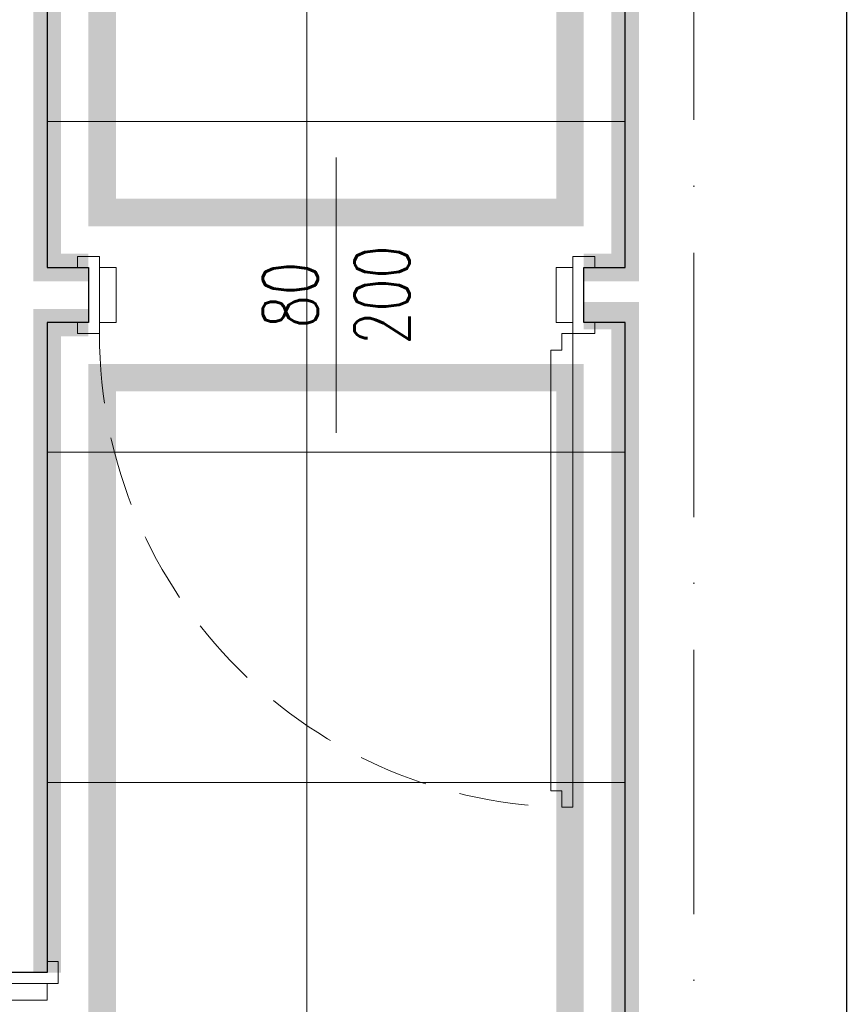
# Model space of a CAD drawing. Header units: millimetres. Extents: x -2074 to 12588, y -3630 to 101167.
# Tile 78 of 256: x 3047 to 3197, y -1504 to -1325. Entities that reach past the tile are written whole.
import ezdxf

# ---------------------------------------------------------------- set-up
doc = ezdxf.new("R2010")
doc.units = ezdxf.units.MM
for name, pattern in [('ACAD_ISO10W100', [18, 12, -3, 0, -3]), ('CONTINOUS', [0]), ('DASHED', [19.05, 12.7, -6.35])]:
    doc.linetypes.add(name, pattern=pattern)
for name, color, linetype, lineweight in [('SelinAr_BUD_drzwi okna', 7, 'Continuous', 18), ('SelinAr_BUD_drzwi okna znaczniki', 7, 'Continuous', 18), ('SelinAr_BUD_osie', 8, 'ACAD_ISO10W100', 18), ('SelinAr_BUD_posadzka', 7, 'Continuous', 20), ('SelinAr_BUD_posadzka cokoły', 5, 'Continuous', 18), ('SelinAr_BUD_posadzka okładziny ścienne', 5, 'Continuous', 20), ('SelinAr_BUD_ściany', 7, 'Continuous', 25)]:
    doc.layers.add(name, color=color, linetype=linetype, lineweight=lineweight)
doc.styles.add('JACEK_07', font='SIMPLEX.SHX', dxfattribs={"width": 0.7})
doc.linetypes.add('_EL_VEDENI_NN_NADZ', pattern='A,0.39,-0.59,[109,cadkon.shx,S=0.2,R=0,X=0,Y=0],-1.97,0.39,-0.39', length=3.73)

# ---------------------------------------------------------------- blocks, each defined once
blk = doc.blocks.new('*U392')
at = {"ltscale": 4}
blk.add_line((0, 50), (0, -1730), dxfattribs=at)
blk = doc.blocks.new('*U398')
for points in [[(-2, 5), (0, 5), (0, -5), (-2, -5), (-2, -7), (2, -7), (2, -5), (2, 7), (-2, 7), (-2, 5)], [(102, 5), (100, 5), (100, -5), (102, -5), (102, -7), (98, -7), (98, -5), (98, 7), (102, 7), (102, 5)], [(2, -5), (5, -5), (5, 5), (2, 5)], [(98, -5), (95, -5), (95, 5), (98, 5)]]:
    blk.add_lwpolyline(points)
blk.add_lwpolyline([(4, -7), (4, -10), (6, -10), (6, -100), (4, -100), (4, -103), (2, -103), (2, -7)], close=True)
at = {"linetype": 'DASHED'}
blk.add_arc((2, -7), 96, 270, 0, dxfattribs=at)
at = {"layer": 'SelinAr_BUD_drzwi okna znaczniki'}
blk.add_lwpolyline([(50, 25), (50, -25)], dxfattribs=at)
at = {"layer": 'SelinAr_BUD_drzwi okna znaczniki', "insert": (50, 0), "char_height": 10, "width": 10, "attachment_point": 5, "rotation": 90, "style": 'JACEK_07'}
blk.add_mtext('90\\P200', dxfattribs=at)
blk = doc.blocks.new('*U320')
for points in [[(-2, 5), (0, 5), (0, -5), (-2, -5), (-2, -7), (2, -7), (2, -5), (2, 7), (-2, 7), (-2, 5)], [(92, 5), (90, 5), (90, -5), (92, -5), (92, -7), (88, -7), (88, -5), (88, 7), (92, 7), (92, 5)], [(2, -5), (5, -5), (5, 5), (2, 5)], [(88, -5), (85, -5), (85, 5), (88, 5)]]:
    blk.add_lwpolyline(points)
blk.add_lwpolyline([(86, -7), (86, -10), (84, -10), (84, -90), (86, -90), (86, -93), (88, -93), (88, -7)], close=True)
at = {"linetype": 'DASHED'}
blk.add_arc((88, -7), 86, 180, 270, dxfattribs=at)
at = {"layer": 'SelinAr_BUD_drzwi okna znaczniki'}
blk.add_lwpolyline([(45, 25), (45, -25)], dxfattribs=at)
at = {"layer": 'SelinAr_BUD_drzwi okna znaczniki', "insert": (45, 0), "char_height": 10, "width": 10, "attachment_point": 5, "rotation": 90, "style": 'JACEK_07'}
blk.add_mtext('80\\P200', dxfattribs=at)
blk = doc.blocks.new('ewerwerwerwe')
at = {"layer": 'SelinAr_BUD_ściany'}
for points in [[(2979.36, 1344.74), (2979.36, 1357.24), (3042.16, 1357.24), (3042.16, 1402.24), (3052.16, 1402.24), (3052.16, 1357.24), (3157.16, 1357.24), (3157.16, 1620.24), (3149.66, 1620.24), (3149.66, 1630.24), (3157.16, 1630.24), (3157.16, 1750.24)], [(3052.16, 1750.24), (3052.16, 1630.24), (3059.66, 1630.24), (3059.66, 1620.24), (3052.16, 1620.24), (3052.16, 1502.24), (3042.16, 1502.24), (3042.16, 1512.24), (2937.16, 1512.24), (2937.16, 1522.24), (3039.66, 1522.24), (3039.66, 1750.24)], [(2360.16, 2109.74), (3016.66, 2109.74), (3016.66, 2097.74), (3019.16, 2097.74), (3019.16, 2085.24), (2967.16, 2085.24), (2967.16, 1770.24), (3167.16, 1770.24), (3167.16, 2085.24), (3132.16, 2085.24), (3132.16, 2097.74), (3134.66, 2097.74), (3134.66, 2109.74), (3197.36, 2109.74), (3197.36, 1344.74)]]:
    blk.add_lwpolyline(points, dxfattribs=at)
at = {"layer": 'SelinAr_BUD_drzwi okna', "linetype": 'Continuous', "lineweight": 18}
blk.add_blockref('*U320', (3059.66, 1625.24), dxfattribs=at)
at = {"layer": 'SelinAr_BUD_drzwi okna', "linetype": 'Continuous', "lineweight": 18, "rotation": 270}
blk.add_blockref('*U398', (3047.16, 1502.24), dxfattribs=at)
at = {"layer": 'SelinAr_BUD_osie'}
blk.add_blockref('*U392', (3169.66, 2159.74), dxfattribs=at)

msp = doc.modelspace()

# ---------------------------------------------------------------- block references
msp.add_blockref('ewerwerwerwe', (0, -3000))

# ---------------------------------------------------------------- next in the draw order: linework, layer by layer
at = {"layer": 'SelinAr_BUD_posadzka'}
for points in [[(3052.157, -1249.759), (3052.157, -1369.759), (3059.657, -1369.759), (3059.657, -1379.759), (3052.157, -1379.759), (3052.157, -1497.759), (3042.157, -1497.759), (3042.157, -1487.759), (2937.157, -1487.759), (2937.157, -1477.759), (3039.655, -1477.758), (3039.657, -1249.759)], [(2979.357, -1655.259), (2979.357, -1642.759), (3042.157, -1642.759), (3042.157, -1597.759), (3052.157, -1597.759), (3052.157, -1642.759), (3157.157, -1642.759), (3157.157, -1379.759), (3149.657, -1379.759), (3149.657, -1369.759), (3157.157, -1369.759), (3157.157, -1249.759)], [(3099.354, -1642.759), (3099.354, -1249.759)], [(3157.157, -1343.259), (3052.157, -1343.259)], [(3157.157, -1403.259), (3052.157, -1403.259)], [(3157.157, -1463.259), (3052.157, -1463.259)]]:
    msp.add_lwpolyline(points, dxfattribs=at)
at = {"layer": 'SelinAr_BUD_posadzka cokoły', "linetype": '_EL_VEDENI_NN_NADZ', "ltscale": 3, "const_width": 5}
for points in [[(3149.657, -1369.759), (3157.157, -1369.759), (3157.157, -1249.759), (3052.157, -1249.759), (3052.157, -1369.759), (3059.657, -1369.759)], [(3149.657, -1378.509), (3157.157, -1378.509), (3157.157, -1642.759), (3052.157, -1642.759), (3052.157, -1597.759)], [(3059.657, -1379.759), (3052.157, -1379.759), (3052.157, -1497.759)]]:
    msp.add_lwpolyline(points, dxfattribs=at)
at = {"layer": 'SelinAr_BUD_posadzka okładziny ścienne', "color": 30, "linetype": 'CONTINOUS', "ltscale": 0.2, "const_width": 5}
for points in [[(3147.157, -1359.759), (3147.157, -1259.759), (3062.157, -1259.759), (3062.157, -1359.759)], [(3062.157, -1389.759), (3147.157, -1389.759), (3147.157, -1632.759), (3062.157, -1632.759)]]:
    msp.add_lwpolyline(points, close=True, dxfattribs=at)

doc.saveas('drawing.dxf')
